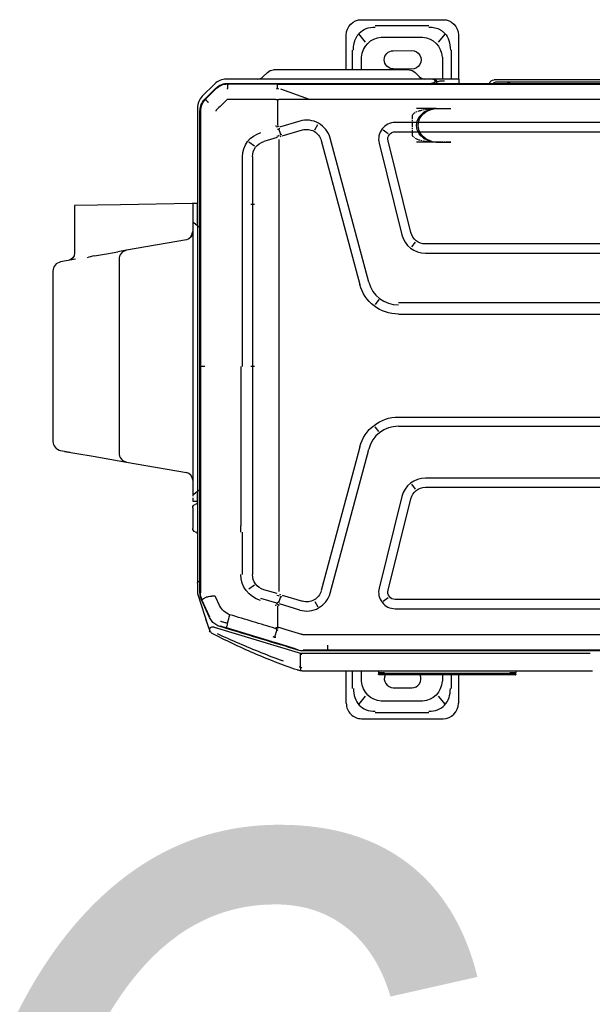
# Model space of a CAD drawing. Header units: millimetres. Extents: x 922208 to 1069538, y -182208 to -99877.
# Tile 122 of 256: x 986661 to 987034, y -173606 to -172965. Entities that reach past the tile are written whole.
import ezdxf

# ---------------------------------------------------------------- set-up
doc = ezdxf.new("R2010")
doc.units = ezdxf.units.MM
doc.header["$MEASUREMENT"] = 0
doc.linetypes.add('CENTER', pattern=[0.508, 0.3175, -0.0635, 0.0635, -0.0635])
doc.layers.add('IS_KLIM_urządzenia', color=3, linetype='Continuous')
doc.layers.add('Nowe_Adnotacja - Teksty_Nr_pióra__86', color=7, linetype='Continuous', lineweight=20, true_color=0x5555ff)
doc.styles.add('STYL_AUTOMATYCZNY_4', font='times.ttf')

# ---------------------------------------------------------------- blocks, each defined once
blk = doc.blocks.new('G$CE471A013')
at = {"linetype": 'Continuous'}
for p, q in [((14.865, 41.216), (9.565, 41.216)), ((10.489, 40.816), (13.993, 40.816)), ((8.565, 40.216), (8.565, 37.347)), ((9.43, 40.295), (9.874, 39.746)), ((13.583, 40.077), (10.899, 40.077)), ((14.608, 39.746), (15.052, 40.295)), ((15.865, 37.947), (15.865, 40.216)), ((9.009, 37.347), (9.009, 39.241)), ((12.803, 39.198), (11.603, 39.206)), ((15.473, 39.241), (15.473, 37.947)), ((9.606, 38.769), (9.606, 37.347)), ((14.876, 37.947), (14.876, 38.769)), ((11.603, 38.006), (12.803, 38.013)), ((11.782, 37.947), (13.342, 37.947)), ((13.342, 37.947), (19.042, 37.947)), ((19.042, 37.947), (20.602, 37.947)), ((-63.256, 37.301), (6.245, 37.301)), ((8.525, 37.347), (9.465, 37.347)), ((8.525, 37.243), (8.525, 37.347)), ((8.525, 37.069), (8.525, 37.243)), ((9.465, 37.347), (10.165, 37.347)), ((10.165, 37.347), (10.236, 37.347)), ((10.236, 37.347), (23.677, 37.347)), ((11.386, 37.783), (11.097, 37.494)), ((21.287, 37.494), (20.998, 37.783)), ((23.598, 37.069), (-66.48, 37.069)), ((-62.823, 37.151), (6.095, 37.151)), ((20.329, 37.029), (-21.491, 37.029)), ((9.965, 37.069), (9.965, 37.147)), ((18.258, 36.025), (20.129, 36.699)), ((23.553, 37.034), (20.329, 37.029)), ((23.592, 37.035), (23.552, 37.034)), ((24.011, 36.986), (23.999, 36.958)), ((25.023, 36.045), (24.349, 36.718)), ((25.071, 36.043), (24.361, 36.753)), ((24.441, 37.031), (25.239, 36.233)), ((20.348, 36.02), (20.348, 34.339)), ((25.023, 36.045), (25.043, 36.025)), ((9.915, 35.441), (9.065, 35.441)), ((9.915, 35.441), (9.065, 35.441)), ((9.915, 35.441), (9.065, 35.441)), ((10.015, 35.441), (9.165, 35.441)), ((10.015, 35.441), (9.165, 35.441)), ((10.015, 35.441), (9.165, 35.441)), ((10.015, 35.441), (9.165, 35.441)), ((10.015, 35.441), (9.165, 35.441)), ((10.015, 35.441), (9.165, 35.441)), ((10.015, 35.441), (9.165, 35.441)), ((10.015, 35.441), (9.165, 35.441)), ((10.015, 35.441), (9.165, 35.441)), ((10.015, 35.441), (9.165, 35.441)), ((10.015, 35.441), (9.165, 35.441)), ((10.015, 35.441), (9.165, 35.441)), ((10.015, 35.441), (9.165, 35.441)), ((10.015, 35.441), (9.165, 35.441)), ((10.015, 35.441), (9.165, 35.441)), ((10.015, 35.441), (9.165, 35.441)), ((10.015, 35.441), (9.165, 35.441)), ((10.015, 35.441), (9.165, 35.441)), ((10.015, 35.441), (9.165, 35.441)), ((10.015, 35.441), (9.165, 35.441)), ((10.015, 35.441), (9.165, 35.441)), ((10.015, 35.441), (11.285, 35.441)), ((10.015, 35.441), (11.285, 35.441)), ((10.015, 35.441), (11.285, 35.441)), ((10.015, 35.441), (11.285, 35.441)), ((10.015, 35.441), (11.285, 35.441)), ((10.015, 35.441), (11.285, 35.441)), ((10.015, 35.441), (11.285, 35.441)), ((10.015, 35.441), (11.285, 35.441)), ((10.015, 35.441), (11.285, 35.441)), ((10.015, 35.441), (11.285, 35.441)), ((25.304, 35.693), (25.278, 35.682)), ((25.355, 35.268), (25.355, 18.659)), ((25.387, 3.917), (25.387, 35.28)), ((25.555, 35.469), (25.555, 27.827)), ((18.891, 34.614), (20.219, 34.22)), ((-55.564, 34.525), (12.681, 34.525)), ((13.463, 34.056), (13.147, 33.809)), ((17.908, 34.052), (17.713, 34.401)), ((20.03, 33.65), (18.72, 34.039)), ((20.116, 33.739), (20.246, 34.12)), ((20.343, 34.089), (20.3, 34.102)), ((12.681, 33.925), (-55.564, 33.925)), ((11.659, 27.368), (13.147, 33.329)), ((14.405, 24.142), (16.915, 33.508)), ((17.495, 33.353), (14.985, 23.986)), ((20.13, 33.616), (20.19, 33.593)), ((20.228, 29.549), (20.228, 33.418)), ((20.36, 33.54), (21.229, 33.292)), ((9.915, 33.241), (9.065, 33.241)), ((9.915, 33.241), (9.065, 33.241)), ((9.915, 33.241), (9.065, 33.241)), ((10.015, 33.241), (9.165, 33.241)), ((10.015, 33.241), (9.165, 33.241)), ((10.015, 33.241), (9.165, 33.241)), ((10.015, 33.241), (9.165, 33.241)), ((10.015, 33.241), (9.165, 33.241)), ((10.015, 33.241), (9.165, 33.241)), ((10.015, 33.241), (9.165, 33.241)), ((10.015, 33.241), (9.165, 33.241)), ((10.015, 33.241), (9.165, 33.241)), ((10.015, 33.241), (9.165, 33.241)), ((10.015, 33.241), (9.165, 33.241)), ((10.015, 33.241), (9.165, 33.241)), ((10.015, 33.241), (9.165, 33.241)), ((10.015, 33.241), (9.165, 33.241)), ((10.015, 33.241), (9.165, 33.241)), ((10.015, 33.241), (9.165, 33.241)), ((10.015, 33.241), (9.165, 33.241)), ((10.015, 33.241), (9.165, 33.241)), ((10.015, 33.241), (9.165, 33.241)), ((10.015, 33.241), (9.165, 33.241)), ((10.015, 33.241), (9.165, 33.241)), ((10.015, 33.241), (11.285, 33.241)), ((10.015, 33.241), (11.285, 33.241)), ((10.015, 33.241), (11.285, 33.241)), ((10.015, 33.241), (11.285, 33.241)), ((10.015, 33.241), (11.285, 33.241)), ((10.015, 33.241), (11.285, 33.241)), ((10.015, 33.241), (11.285, 33.241)), ((10.015, 33.241), (11.285, 33.241)), ((10.015, 33.241), (11.285, 33.241)), ((10.015, 33.241), (11.285, 33.241)), ((13.729, 33.184), (12.241, 27.223)), ((21.835, 32.988), (22.215, 33.248)), ((21.97, 32.296), (21.97, 29.549)), ((22.62, 29.549), (22.62, 32.296)), ((20.228, 7.87), (20.228, 29.549)), ((21.97, 29.549), (21.97, 29.212)), ((22.62, 29.212), (22.62, 29.549)), ((22.067, 29.212), (21.834, 29.212)), ((21.97, 29.212), (21.97, 18.659)), ((22.62, 18.659), (22.62, 29.212)), ((25.556, 29.072), (25.555, 29.072)), ((25.556, 29.262), (25.856, 29.257)), ((25.556, 28.762), (25.556, 29.262)), ((25.856, 29.257), (25.856, 28.757)), ((25.856, 29.257), (25.906, 29.256)), ((25.906, 29.256), (30.556, 29.175)), ((30.556, 29.175), (33.556, 29.122)), ((33.556, 29.122), (33.556, 26.034)), ((25.556, 28.572), (25.555, 28.572)), ((25.556, 27.945), (25.556, 28.762)), ((25.856, 28.757), (25.856, 28.17)), ((25.556, 27.82), (25.387, 27.693)), ((25.555, 27.827), (25.555, 27.819)), ((25.556, 27.82), (25.556, 27.945)), ((25.679, 27.912), (25.556, 27.82)), ((25.556, 27.82), (25.556, 10.508)), ((25.556, 27.82), (25.556, 10.508)), ((25.679, 27.912), (25.837, 28.03)), ((25.856, 28.17), (25.856, 28.098)), ((25.856, 28.098), (25.856, 10.282)), ((-53.591, 26.625), (10.708, 26.625)), ((11.38, 26.745), (11.627, 26.429)), ((26.27, 26.899), (30.161, 26.213)), ((10.708, 26.025), (-53.591, 26.025)), ((30.161, 26.213), (30.736, 26.112)), ((31.478, 25.981), (30.736, 26.112)), ((32.255, 25.844), (31.478, 25.981)), ((33.484, 25.627), (34.461, 25.455)), ((30.656, 25.622), (30.656, 24.244)), ((34.956, 24.864), (34.956, 13.78)), ((30.656, 24.244), (30.656, 14.401)), ((-21.491, 22.784), (12.474, 22.784)), ((13.745, 23.003), (13.989, 22.685)), ((12.474, 22.059), (-21.491, 22.059)), ((21.834, 18.659), (22.067, 18.659)), ((21.97, 18.659), (21.97, 7.87)), ((22.728, 18.659), (22.728, 8.288)), ((25.355, 18.659), (25.355, 6.47)), ((12.474, 15.359), (-21.391, 15.359)), ((12.474, 14.759), (-21.391, 14.759)), ((13.745, 14.416), (13.989, 14.734)), ((30.656, 14.401), (30.656, 13.022)), ((16.915, 3.911), (14.405, 13.277)), ((14.985, 13.432), (17.495, 4.066)), ((32.35, 12.817), (30.161, 12.431)), ((34.461, 13.189), (32.35, 12.817)), ((30.161, 12.431), (26.27, 11.745)), ((-53.591, 11.393), (10.708, 11.393)), ((11.627, 10.989), (11.38, 10.674)), ((10.708, 10.793), (-53.591, 10.793)), ((25.387, 10.625), (25.556, 10.508)), ((25.555, 10.509), (25.555, 4.596)), ((25.556, 10.508), (25.679, 10.424)), ((25.556, 10.387), (25.556, 10.508)), ((25.556, 10.383), (25.556, 10.387)), ((25.556, 9.883), (25.556, 10.383)), ((25.846, 10.309), (25.679, 10.424)), ((13.147, 4.09), (11.659, 10.051)), ((12.241, 10.196), (13.729, 4.235)), ((25.856, 9.888), (25.556, 9.883)), ((25.856, 9.883), (25.556, 9.883)), ((25.698, 9.683), (25.624, 9.707)), ((25.856, 10.102), (25.856, 9.888)), ((25.856, 9.883), (25.856, 9.888)), ((25.855, 9.464), (25.855, 9.172)), ((25.855, 9.172), (25.855, 8.401)), ((25.855, 8.401), (25.855, 8.109)), ((20.228, 4.001), (20.228, 7.87)), ((21.97, 7.87), (21.97, 5.123)), ((22.62, 5.123), (22.62, 7.87)), ((22.728, 7.87), (22.728, 8.288)), ((25.698, 7.891), (25.624, 7.866)), ((25.355, 6.47), (25.355, 3.923)), ((25.55, 4.542), (25.55, 3.93)), ((20.36, 3.878), (21.229, 4.126)), ((21.835, 4.431), (22.214, 4.171)), ((-55.564, 3.493), (12.681, 3.493)), ((13.147, 3.61), (13.463, 3.363)), ((17.908, 3.367), (17.713, 3.017)), ((20.03, 3.769), (18.72, 3.38)), ((20.246, 3.3), (20.116, 3.679)), ((20.13, 3.803), (20.19, 3.826)), ((20.338, 3.328), (20.411, 3.185)), ((20.392, 3.256), (21.42, 3.55)), ((24.108, 3.095), (24.351, 3.626)), ((24.74, 2.343), (25.258, 3.476)), ((24.762, 2.317), (25.289, 3.467)), ((25.532, 3.817), (24.851, 1.739)), ((25.335, 3.692), (25.362, 3.686)), ((12.681, 2.893), (-55.564, 2.893)), ((18.891, 2.805), (20.219, 3.199)), ((20.348, 3.08), (20.348, 1.667)), ((24.471, 1.978), (24.491, 1.954)), ((24.462, 1.683), (18.999, 0.047)), ((20.39, 1.544), (20.541, 1.025)), ((20.669, 0.74), (23.657, 1.639)), ((24.85, 1.738), (24.754, 1.444)), ((19.18, 0.289), (20.57, 0.711)), ((-61.567, 0.144), (18.685, 0.144)), ((-21.391, 0.184), (17.062, 0.184)), ((18.843, 0), (0, 0)), ((17.062, 0.179), (17.062, 0.514)), ((17.062, 0.184), (18.461, 0.184)), ((18.461, 0.184), (18.678, 0.184)), ((18.843, 0.155), (18.835, 0.19)), ((19.18, 0.289), (18.987, 0.23)), ((18.843, -0.06), (18.765, -0.06)), ((18.837, -0.941), (18.842, -0.037)), ((-0.15, -1.15), (-0.16, -1.15)), ((18.593, -1.15), (-0.15, -1.15)), ((4.824, -1.15), (4.822, -1.265)), ((4.822, -1.36), (4.822, -1.265)), ((13.768, -1.15), (13.77, -1.265)), ((13.77, -1.265), (13.77, -1.36)), ((14.876, -1.817), (14.876, -1.15)), ((15.473, -1.149), (15.473, -2.29)), ((15.865, -3.264), (15.865, -1.15)), ((5.221, -1.421), (13.371, -1.421)), ((5.221, -1.421), (5.221, -1.421)), ((13.37, -1.304), (5.222, -1.304)), ((5.321, -1.322), (5.321, -1.401)), ((5.323, -1.353), (5.324, -1.322)), ((5.523, -1.319), (13.069, -1.319)), ((5.523, -1.319), (5.523, -1.319)), ((5.523, -1.407), (13.07, -1.407)), ((8.565, -1.42), (8.565, -3.264)), ((9.009, -2.29), (9.009, -1.421)), ((9.606, -1.421), (9.606, -1.817)), ((13.268, -1.322), (13.269, -1.353)), ((13.268, -1.322), (13.269, -1.354)), ((13.271, -1.401), (13.271, -1.322)), ((13.371, -1.421), (13.371, -1.421)), ((12.803, -2.247), (11.603, -2.254)), ((9.875, -2.794), (9.43, -3.344)), ((10.899, -3.126), (13.583, -3.126)), ((15.052, -3.344), (14.608, -2.794)), ((14.865, -4.264), (9.565, -4.264)), ((13.993, -3.865), (10.489, -3.865))]:
    blk.add_line(p, q, dxfattribs=at)
at = {"linetype": 'CENTER'}
for p, q in [((10.065, 35.429), (9.065, 35.429)), ((11.565, 33.729), (11.565, 34.94)), ((9.065, 33.241), (10.065, 33.241))]:
    blk.add_line(p, q, dxfattribs=at)
at = {"linetype": 'Continuous'}
for centre, radius, start, end in [((9.565, 40.216), 1, 90, 180), ((14.865, 40.216), 1, 0, 90), ((11.599, 38.606), 0.6, 89.63839, 270.36161), ((12.799, 38.606), 0.592, 270.36161, 89.63839), ((11.782, 37.387), 0.56, 90, 135), ((20.602, 37.387), 0.56, 45, 90), ((6.245, 37.001), 0.3, 13.21487, 90), ((18.441, 33.099), 0.98, 73.47049, 165), ((12.681, 33.445), 0.48, 345.98334, 90), ((25.325, 27.827), 0.23, 358.01433, 0), ((10.708, 27.605), 0.98, 270, 345.9834), ((26.356, 27.392), 0.5, 180, 260), ((34.056, 26.034), 0.5, 180, 260), ((12.474, 24.659), 2.6, 269.99999, 345), ((12.474, 12.759), 2.6, 15, 89.99999), ((10.708, 9.813), 0.98, 14.0166, 90), ((25.625, 9.464), 0.23, 0, 71.56505), ((25.625, 8.109), 0.23, 288.43495, 0), ((25.395, 4.596), 0.16, 343.94769, 0), ((12.681, 3.973), 0.48, 270, 14.01666), ((18.441, 4.319), 0.98, 195, 286.52953), ((24.567, 1.515), 0.2, 298.06069, 341.84921)]:
    blk.add_arc(centre, radius, start, end, dxfattribs=at)
at = {"linetype": 'Continuous', "extrusion": (0, 0, -1)}
for centre, radius, start, end in [((-10.165, 37.147), 0.2, 0, 90), ((-10.743, 37.847), 0.5, 225, 270), ((-21.641, 37.847), 0.5, 270, 315), ((-23.677, 36.267), 1.08, 90, 135), ((-6.095, 36.851), 0.3, 90, 133.23138), ((-24.475, 35.469), 1.08, 135, 180), ((-18.441, 33.099), 1.58, 15, 106.52941), ((-12.681, 33.445), 1.08, 90, 194.01665), ((-10.708, 27.605), 1.58, 194.01661, 270), ((-30.056, 25.622), 0.6, 100, 180), ((-34.356, 24.864), 0.6, 100, 180), ((-12.474, 24.659), 2, 195, 270.00001), ((-12.474, 12.759), 2, 90.00001, 165), ((-34.356, 13.78), 0.6, 180, 260), ((-30.056, 13.022), 0.6, 180, 260), ((-26.356, 11.253), 0.5, 0, 80), ((-10.708, 9.813), 1.58, 90, 165.98339), ((-25.655, 9.802), 0.1, 288.43495, 0), ((-25.655, 7.771), 0.1, 0, 71.56505), ((-12.681, 3.973), 1.08, 165.98335, 270), ((-18.441, 4.319), 1.58, 253.47059, 345), ((-25.19, 3.93), 0.36, 180, 198.15079), ((-11.599, -1.654), 0.6, 269.63839, 22.88407), ((-12.799, -1.654), 0.592, 156.80609, 269.63839), ((-9.565, -3.264), 1, 270, 0), ((-14.865, -3.264), 1, 180, 270)]:
    blk.add_arc(centre, radius, start, end, dxfattribs=at)
at = {"linetype": 'Continuous'}
for centre, major_axis, ratio, start_param, end_param in [((11.394, 38.207), (1.268, -1.569), 0.803018, 2.633487, 3.831894), ((13.089, 38.207), (-1.268, -1.569), 0.803018, 2.451291, 3.649699), ((10.236, 37.147), (0, -0.2), 0.815365, 3.141593, 4.712389), ((5.198, 36.701), (1.086, 0), 0.414214, 1.392879, 1.570794), ((9.915, 34.341), (-1.27, 0), 0.866025, 1.570796, 4.712389), ((9.915, 34.341), (-1.27, 0), 0.866025, 1.570796, 4.712389), ((9.915, 34.341), (-1.27, 0), 0.866025, 1.570796, 4.712389), ((10.015, 34.341), (1.27, 0), 0.866025, 4.712389, 7.853982), ((19.79, 32.783), (1.919, -0.564), 0.705879, 1.540462, 1.56897), ((20.143, 33.944), (1.913, -0.585), 0.178321, 1.484854, 1.57228), ((20.981, 32.296), (1.64, 0), 0.995519, 6.283185, 7.582721), ((20.924, 32.296), (1.046, 0), 0.995519, 6.283185, 7.558937), ((25.956, 27.392), (0.1, 0), 0.10051, 3.141593, 4.177762), ((26.356, 27.392), (0.087, 0.492), 0.898854, 1.745329, 3.141593), ((20.924, 5.123), (1.046, 0), 0.995519, 5.007433, 6.283185), ((20.964, 5.123), (1.764, 0), 0.995519, 4.991611, 6.283185), ((19.789, 4.638), (1.893, 0.646), 0.706819, 4.712403, 4.740904), ((20.143, 3.474), (1.913, 0.585), 0.178321, 4.710906, 4.798331), ((5.222, -1.266), (-0.4, 0.001), 0.029834, 4.712454, 6.28325), ((13.37, -1.266), (0.4, 0.001), 0.029834, 6.28312, 7.853917), ((5.221, -1.41), (0.4, 0), 0.029837, 2.648555, 2.751427), ((5.222, -1.316), (0.35, 0), 0.029833, 1.570796, 3.141593), ((5.221, -1.41), (0.349, 0), 0.029837, 3.880383, 4.712389), ((5.523, -1.326), (0.25, 0), 0.029816, 1.570796, 3.141593), ((5.273, -1.276), (-0.05, 0), 0.999555, 1.570796, 1.896281), ((5.521, -1.401), (0.2, 0), 0.0299, 3.129347, 4.723791), ((11.394, -1.255), (1.268, 1.569), 0.803018, 2.451291, 3.649699), ((13.069, -1.326), (0.25, 0), 0.029816, 0.323316, 1.570796), ((13.071, -1.401), (-0.2, 0), 0.0299, 1.564853, 3.144938), ((13.37, -1.316), (0.35, 0), 0.029833, 0, 1.570796), ((13.371, -1.41), (0.349, 0), 0.029837, 4.712389, 5.911815), ((13.089, -1.255), (-1.268, 1.569), 0.803018, 2.633487, 3.831894)]:
    blk.add_ellipse(centre, major_axis=major_axis, ratio=ratio, start_param=start_param, end_param=end_param, dxfattribs=at)
at = {"linetype": 'CENTER'}
for centre, start_param, end_param in [((10.065, 34.94), 3.141593, 4.712389), ((10.065, 33.729), 1.570796, 3.141593)]:
    blk.add_ellipse(centre, major_axis=(-1.5, 0), ratio=0.325568, start_param=start_param, end_param=end_param, dxfattribs=at)
at = {"linetype": 'Continuous'}
for points, knots in [([(10.489, 40.73), (10.421, 40.73), (10.287, 40.729), (10.093, 40.695), (9.911, 40.639), (9.744, 40.558), (9.592, 40.456), (9.369, 40.251), (9.126, 39.848), (9.103, 39.452), (9.09, 39.241)], [0, 0, 0, 0, 0.088396, 0.173346, 0.25543, 0.335293, 0.413632, 0.491185, 0.72797, 1, 1, 1, 1]), ([(15.392, 39.241), (15.392, 39.315), (15.392, 39.459), (15.36, 39.667), (15.306, 39.861), (15.23, 40.037), (15.136, 40.195), (14.947, 40.428), (14.571, 40.688), (14.191, 40.716), (13.993, 40.73)], [0, 0, 0, 0, 0.095854, 0.186885, 0.2735, 0.35617, 0.435439, 0.51192, 0.746033, 1, 1, 1, 1]), ([(9.956, 37.165), (9.955, 37.166), (9.949, 37.173), (9.927, 37.185), (9.884, 37.201), (9.802, 37.22), (9.667, 37.238), (9.53, 37.242), (9.465, 37.243)], [0, 0, 0, 0, 0.033531, 0.165604, 0.326819, 0.467732, 0.750376, 1, 1, 1, 1]), ([(10.349, 37.07), (10.347, 37.071), (10.325, 37.08), (10.26, 37.106), (10.162, 37.138), (10.101, 37.144), (10.072, 37.147)], [0, 0, 0, 0, 0.023051, 0.207675, 0.629287, 1, 1, 1, 1]), ([(20.346, 36.744), (20.345, 36.769), (20.344, 36.822), (20.341, 36.893), (20.338, 36.964), (20.333, 37.013), (20.329, 37.032), (20.327, 37.034), (20.326, 37.034)], [0, 0, 0, 0, 0.153633, 0.320832, 0.49911, 0.748722, 0.930274, 1, 1, 1, 1]), ([(24.322, 36.744), (24.226, 36.833), (24.115, 36.904), (23.867, 37.006), (23.73, 37.033), (23.593, 37.034)], [0, 0, 0, 0, 0.487241, 0.487241, 1, 1, 1, 1]), ([(24.361, 36.753), (24.32, 36.791), (24.236, 36.868), (24.09, 36.956), (23.933, 37.021), (23.767, 37.062), (23.654, 37.067), (23.598, 37.069)], [0, 0, 0, 0, 0.200032, 0.400047, 0.600045, 0.800029, 1, 1, 1, 1]), ([(20.442, 36.025), (20.408, 36.022), (20.346, 36.017), (20.283, 36.023), (20.255, 36.025)], [0, 0, 0, 0, 0.543839, 1, 1, 1, 1]), ([(25.387, 35.28), (25.385, 35.336), (25.38, 35.449), (25.338, 35.615), (25.273, 35.772), (25.186, 35.918), (25.109, 36.002), (25.071, 36.043)], [0, 0, 0, 0, 0.199971, 0.399955, 0.599953, 0.799968, 1, 1, 1, 1]), ([(20.26, 34.328), (20.261, 34.329), (20.261, 34.329), (20.261, 34.33), (20.261, 34.331), (20.26, 34.332), (20.26, 34.333), (20.258, 34.336), (20.256, 34.337), (20.254, 34.339)], [0, 0, 0, 0, 0.093535, 0.093535, 0.207433, 0.207433, 0.397418, 0.397418, 1, 1, 1, 1]), ([(25.856, 28.098), (25.856, 28.084), (25.856, 28.07), (25.851, 28.049), (25.848, 28.041), (25.841, 28.033), (25.839, 28.031), (25.837, 28.03)], [0, 0, 0, 0, 0.458778, 0.458778, 0.863378, 0.863378, 1, 1, 1, 1]), ([(25.846, 10.309), (25.851, 10.305), (25.855, 10.299), (25.856, 10.288), (25.856, 10.285), (25.856, 10.282)], [0, 0, 0, 0, 0.756623, 0.756623, 1, 1, 1, 1]), ([(25.856, 10.282), (25.856, 10.272), (25.856, 10.259), (25.856, 10.235), (25.856, 10.225), (25.856, 10.215)], [0, 0, 0, 0, 0.612645, 0.612645, 1, 1, 1, 1]), ([(25.389, 4.689), (25.396, 4.685), (25.417, 4.673), (25.472, 4.642), (25.539, 4.605), (25.55, 4.599), (25.555, 4.596)], [0, 0, 0, 0, 0.071285, 0.22784, 0.631675, 1, 1, 1, 1]), ([(25.257, 3.478), (25.32, 3.616), (25.355, 3.769), (25.355, 3.922), (25.355, 3.923), (25.355, 3.923)], [0, 0, 0, 0, 0.999505, 0.999505, 1, 1, 1, 1]), ([(25.289, 3.467), (25.309, 3.514), (25.348, 3.61), (25.381, 3.762), (25.385, 3.865), (25.387, 3.917)], [0, 0, 0, 0, 0.333339, 0.666672, 1, 1, 1, 1]), ([(24.351, 3.626), (24.358, 3.639), (24.371, 3.665), (24.403, 3.697), (24.445, 3.71), (24.502, 3.713), (24.559, 3.708), (24.616, 3.7), (24.7, 3.687), (24.796, 3.67), (24.905, 3.649), (24.959, 3.639), (24.986, 3.634)], [0, 0, 0, 0, 0.063445, 0.125642, 0.187788, 0.250693, 0.375623, 0.438172, 0.500645, 0.750303, 0.875197, 1, 1, 1, 1]), ([(24.999, 3.629), (25.029, 3.613), (25.086, 3.584), (25.153, 3.545), (25.201, 3.516), (25.232, 3.496), (25.249, 3.484), (25.257, 3.477), (25.261, 3.474), (25.262, 3.474), (25.262, 3.474)], [0, 0, 0, 0, 0.196304, 0.378613, 0.540984, 0.680096, 0.794866, 0.885682, 0.95364, 1, 1, 1, 1]), ([(20.26, 3.09), (20.261, 3.09), (20.261, 3.09), (20.261, 3.089), (20.261, 3.088), (20.26, 3.087), (20.26, 3.086), (20.258, 3.083), (20.256, 3.081), (20.254, 3.08)], [0, 0, 0, 0, 0.093535, 0.093535, 0.207433, 0.207433, 0.397418, 0.397418, 1, 1, 1, 1]), ([(20.489, 1.611), (20.971, 1.756), (21.453, 1.901), (22.437, 2.197), (22.938, 2.349), (23.44, 2.5)], [0, 0, 0, 0, 0.489998, 0.489998, 1, 1, 1, 1]), ([(24.053, 2.088), (24.047, 2.086), (24.042, 2.084), (23.966, 2.059), (23.896, 2.037), (23.753, 1.999), (23.681, 1.982), (23.604, 1.967), (23.599, 1.966), (23.595, 1.965)], [0, 0, 0, 0, 0.036866, 0.036866, 0.504384, 0.504384, 0.969691, 0.969691, 1, 1, 1, 1]), ([(23.595, 1.965), (23.608, 1.918), (23.619, 1.872), (23.638, 1.791), (23.646, 1.754), (23.656, 1.694), (23.658, 1.671), (23.658, 1.644), (23.657, 1.637), (23.654, 1.633), (23.653, 1.633), (23.653, 1.633)], [0, 0, 0, 0, 0.2609, 0.2609, 0.5218, 0.5218, 0.782701, 0.782701, 0.970671, 0.970671, 1, 1, 1, 1]), ([(24.093, 1.733), (24.14, 1.75), (24.235, 1.782), (24.368, 1.857), (24.492, 1.949), (24.601, 2.059), (24.693, 2.182), (24.739, 2.272), (24.762, 2.317)], [0, 0, 0, 0, 0.163038, 0.329712, 0.498444, 0.667536, 0.835268, 1, 1, 1, 1]), ([(24.936, 1.998), (24.972, 2.109), (25.001, 2.197), (25.016, 2.245), (25.018, 2.249), (25.017, 2.245)], [0, 0, 0, 0, 0.718874, 0.718874, 1, 1, 1, 1]), ([(18.828, 1.231), (18.924, 1.26), (19.117, 1.319), (19.406, 1.406), (19.695, 1.494), (19.887, 1.552), (20.022, 1.593), (20.061, 1.605), (20.151, 1.632), (20.202, 1.648), (20.254, 1.663)], [0, 0, 0, 0, 0.202609, 0.405217, 0.607826, 0.810435, 0.810435, 0.891478, 0.891478, 1, 1, 1, 1]), ([(18.998, 0.19), (19.049, 0.206), (19.1, 0.221), (19.355, 0.299), (19.56, 0.361), (20.58, 0.67), (21.397, 0.918), (22.84, 1.355), (23.466, 1.544), (24.093, 1.733)], [0, 0, 0, 0, 0.030057, 0.030057, 0.150285, 0.150285, 0.631198, 0.631198, 1, 1, 1, 1]), ([(24.652, 1.333), (23.757, 0.857), (22.843, 0.417), (20.981, -0.385), (20.032, -0.748), (19.071, -1.072)], [0, 0, 0, 0, 0.5, 0.5, 1, 1, 1, 1]), ([(20.442, 1.671), (20.419, 1.669), (20.358, 1.667), (20.296, 1.665), (20.257, 1.664)], [0, 0, 0, 0, 0.371371, 1, 1, 1, 1]), ([(20.47, 1.601), (20.444, 1.582), (20.394, 1.545), (20.34, 1.513), (20.313, 1.497)], [0, 0, 0, 0, 0.499901, 1, 1, 1, 1]), ([(24.462, 1.683), (24.479, 1.687), (24.495, 1.691), (24.599, 1.707), (24.683, 1.685), (24.769, 1.594), (24.775, 1.536), (24.76, 1.465), (24.757, 1.455), (24.754, 1.444)], [0, 0, 0, 0, 0.082224, 0.082224, 0.505542, 0.505542, 0.92886, 0.92886, 1, 1, 1, 1]), ([(24.661, 1.338), (24.661, 1.338), (24.659, 1.338), (24.654, 1.335), (24.653, 1.334), (24.652, 1.333)], [0, 0, 0, 0, 0.812779, 0.812779, 1, 1, 1, 1]), ([(24.851, 1.739), (24.84, 1.706), (24.829, 1.674), (24.805, 1.598), (24.79, 1.555), (24.77, 1.492), (24.763, 1.472), (24.757, 1.453)], [0, 0, 0, 0, 0.339989, 0.339989, 0.792222, 0.792222, 1, 1, 1, 1]), ([(19.959, -0.521), (20.442, -0.347), (20.922, -0.165), (22.359, 0.408), (23.304, 0.825), (24.247, 1.248), (24.247, 1.248), (24.247, 1.248)], [0, 0, 0, 0, 0.332003, 0.332003, 0.999956, 0.999956, 1, 1, 1, 1]), ([(20.477, 1.017), (20.483, 1.016), (20.495, 1.015), (20.518, 1.019), (20.546, 1.026), (20.579, 1.037), (20.599, 1.05), (20.608, 1.056)], [0, 0, 0, 0, 0.124243, 0.250099, 0.500246, 0.750314, 1, 1, 1, 1]), ([(18.685, 0.144), (18.738, 0.146), (18.844, 0.15), (18.947, 0.177), (18.998, 0.19)], [0, 0, 0, 0, 0.501074, 1, 1, 1, 1]), ([(18.999, 0.047), (18.96, 0.034), (18.923, 0.018), (18.872, -0.014), (18.856, -0.025), (18.844, -0.047), (18.843, -0.053), (18.843, -0.06)], [0, 0, 0, 0, 0.616187, 0.616187, 0.899223, 0.899223, 1, 1, 1, 1]), ([(18.843, -1.129), (18.769, -1.142), (18.694, -1.148), (18.612, -1.15), (18.605, -1.15), (18.597, -1.15), (18.596, -1.15), (18.594, -1.15), (18.594, -1.15), (18.593, -1.15)], [0, 0, 0, 0, 0.895051, 0.895051, 0.981123, 0.981123, 0.990548, 0.990548, 1, 1, 1, 1]), ([(18.814, -0.941), (18.795, -0.932), (18.775, -0.923), (18.755, -0.914), (18.755, -0.913), (18.754, -0.913)], [0, 0, 0, 0, 0.963467, 0.963467, 1, 1, 1, 1]), ([(18.814, -0.941), (18.817, -0.942), (18.821, -0.943), (18.827, -0.943), (18.831, -0.943), (18.839, -0.941), (18.843, -0.939), (18.849, -0.935), (18.851, -0.934), (18.853, -0.932)], [0, 0, 0, 0, 0.246944, 0.246944, 0.491708, 0.491708, 0.827112, 0.827112, 1, 1, 1, 1]), ([(18.836, -1.092), (18.835, -1.091), (18.835, -1.09), (18.834, -1.066), (18.832, -1.037), (18.831, -0.986), (18.831, -0.964), (18.833, -0.942)], [0, 0, 0, 0, 0.037359, 0.037359, 0.637819, 0.637819, 1, 1, 1, 1]), ([(19.071, -1.072), (19.07, -1.072), (19.069, -1.072), (19.062, -1.075), (19.056, -1.077), (19.016, -1.089), (18.982, -1.099), (18.913, -1.116), (18.878, -1.123), (18.843, -1.129)], [0, 0, 0, 0, 0.010318, 0.010318, 0.093061, 0.093061, 0.548137, 0.548137, 1, 1, 1, 1]), ([(18.92, -0.879), (18.92, -0.879), (18.919, -0.88), (18.897, -0.898), (18.875, -0.915), (18.853, -0.932)], [0, 0, 0, 0, 0.029461, 0.029461, 1, 1, 1, 1]), ([(4.822, -1.36), (4.822, -1.367), (4.824, -1.378), (4.832, -1.392), (4.842, -1.401), (4.85, -1.406), (4.857, -1.409), (4.865, -1.411), (4.88, -1.413), (4.904, -1.415), (4.947, -1.417), (4.966, -1.417)], [0, 0, 0, 0, 0.065305, 0.116297, 0.160097, 0.198956, 0.23575, 0.282457, 0.373365, 0.758577, 1, 1, 1, 1]), ([(13.302, -1.324), (13.302, -1.324), (13.306, -1.324), (13.308, -1.324), (13.307, -1.324)], [0, 0, 0, 0, 0.175946, 1, 1, 1, 1]), ([(13.696, -1.414), (13.705, -1.415), (13.72, -1.413), (13.736, -1.409), (13.748, -1.403), (13.759, -1.393), (13.768, -1.378), (13.77, -1.367), (13.77, -1.36)], [0, 0, 0, 0, 0.498479, 0.626522, 0.703686, 0.792587, 0.893399, 1, 1, 1, 1]), ([(10.489, -3.778), (10.082, -3.791), (9.715, -3.648), (9.211, -3.111), (9.077, -2.721), (9.09, -2.29)], [0, 0, 0, 0, 0.5, 0.5, 1, 1, 1, 1]), ([(15.392, -2.29), (15.406, -2.721), (15.272, -3.111), (14.768, -3.648), (14.4, -3.791), (13.993, -3.778)], [0, 0, 0, 0, 0.5, 0.5, 1, 1, 1, 1])]:
    blk.add_open_spline(points, degree=3, knots=knots, dxfattribs=at)
for points, degree in [([(11.11, 37.489), (10.935, 37.385)], 1), ([(20.256, 36.7), (20.286, 36.714), (20.316, 36.729), (20.346, 36.744)], 3), ([(20.346, 36.744), (20.376, 36.729), (20.407, 36.715), (20.437, 36.7)], 3), ([(24.322, 36.751), (24.331, 36.742), (24.34, 36.733), (24.349, 36.724)], 3), ([(-21.491, 36.025), (-7.576, 36.025), (6.339, 36.025), (20.254, 36.025)], 3), ([(20.254, 36.025), (20.254, 36.025), (20.255, 36.025), (20.255, 36.025)], 3), ([(20.443, 36.025), (20.443, 36.025), (20.443, 36.025), (20.442, 36.025)], 3), ([(20.443, 36.025), (21.49, 36.027), (22.537, 36.029), (23.583, 36.031)], 3), ([(23.583, 36.031), (23.594, 36.031), (23.615, 36.026), (23.632, 36.015), (23.64, 36.008)], 3), ([(23.64, 36.008), (23.869, 35.779), (24.099, 35.549), (24.328, 35.32)], 3), ([(25.043, 36.025), (25.241, 35.825), (25.354, 35.55), (25.355, 35.268)], 3), ([(24.328, 35.32), (24.336, 35.313), (24.347, 35.296), (24.351, 35.275), (24.351, 35.265)], 3), ([(20.191, 34.136), (20.191, 34.137), (20.191, 34.137), (20.192, 34.137)], 3), ([(20.442, 34.339), (20.442, 34.317), (20.439, 34.295), (20.433, 34.274)], 3), ([(20.17, 33.72), (20.134, 33.733), (20.098, 33.746), (20.062, 33.757)], 3), ([(20.383, 33.645), (20.332, 33.66), (20.281, 33.677), (20.231, 33.696)], 3), ([(25.549, 27.812), (25.549, 27.817), (25.549, 27.821), (25.548, 27.825)], 3), ([(32.255, 25.844), (32.432, 25.814), (32.592, 25.773), (32.737, 25.731)], 3), ([(20.17, 3.699), (20.134, 3.685), (20.098, 3.673), (20.062, 3.662)], 3), ([(20.191, 3.282), (20.191, 3.282), (20.191, 3.282), (20.192, 3.282)], 3), ([(20.383, 3.774), (20.332, 3.759), (20.281, 3.742), (20.231, 3.722)], 3), ([(24.986, 3.634), (24.991, 3.633), (24.995, 3.631), (24.999, 3.629)], 3), ([(25.261, 3.473), (25.262, 3.473), (25.262, 3.473), (25.262, 3.474)], 3), ([(20.442, 3.08), (20.442, 3.101), (20.439, 3.123), (20.433, 3.144)], 3), ([(23.44, 2.5), (23.726, 2.594), (23.982, 2.821), (24.108, 3.095)], 3), ([(23.595, 1.965), (23.546, 2.14), (23.494, 2.319), (23.44, 2.5)], 3), ([(23.595, 1.965), (23.595, 1.965)], 1), ([(20.254, 1.663), (20.255, 1.664), (20.256, 1.664), (20.257, 1.664)], 3), ([(20.401, 1.551), (20.376, 1.585), (20.36, 1.625), (20.352, 1.667)], 3), ([(20.47, 1.601), (20.475, 1.606), (20.482, 1.609), (20.489, 1.611)], 3), ([(23.653, 1.633), (23.793, 1.675), (23.933, 1.717), (24.072, 1.758)], 3), ([(-21.391, 1.188), (-8.082, 1.188), (5.228, 1.188), (18.538, 1.188)], 3), ([(20.457, 1.02), (20.464, 1.019), (20.471, 1.018), (20.477, 1.017)], 3), ([(20.666, 0.733), (20.634, 0.724), (20.603, 0.715), (20.572, 0.705)], 3), ([(20.608, 1.056), (20.613, 1.061), (20.618, 1.066), (20.623, 1.07)], 3)]:
    blk.add_open_spline(points, degree=degree, dxfattribs=at)
for points, weights, degree in [([(23.587, 36.705), (23.579, 37.034), (23.547, 37.04)], [0.999995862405, 0.797858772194, 1], 2), ([(24.83, 35.818), (25.035, 36.033), (25.024, 36.051)], [0.999996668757, 0.819896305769, 1], 2), ([(25.071, 18.659), (25.355, 18.659), (25.36, 18.659)], [1, 0.828621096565, 1], 2), ([(18.538, 1.188), (18.636, 1.188), (18.734, 1.202), (18.828, 1.231)], [1, 0.992787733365, 0.992787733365, 1], 3)]:
    blk.add_rational_spline(points, weights, degree=degree, dxfattribs=at)

msp = doc.modelspace()

# ---------------------------------------------------------------- texts
at = {"layer": 'Nowe_Adnotacja - Teksty_Nr_pióra__86', "color": 173, "linetype": 'Continuous', "lineweight": 20, "true_color": 0x5555ff, "insert": (986764.9, -173496.44), "char_height": 500, "attachment_point": 2, "style": 'STYL_AUTOMATYCZNY_4', "bg_fill": 2}
msp.add_mtext('\\pxqc;\\A1;\\fArial|b0|i1|c238|p0;6', dxfattribs=at)

# ---------------------------------------------------------------- next in the draw order: block references
at = {"layer": 'IS_KLIM_urządzenia', "xscale": -10, "yscale": 10, "zscale": 10, "rotation": 359.9999999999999}
msp.add_blockref('G$CE471A013', (987032.38, -173377.34), dxfattribs=at)

doc.saveas('drawing.dxf')
